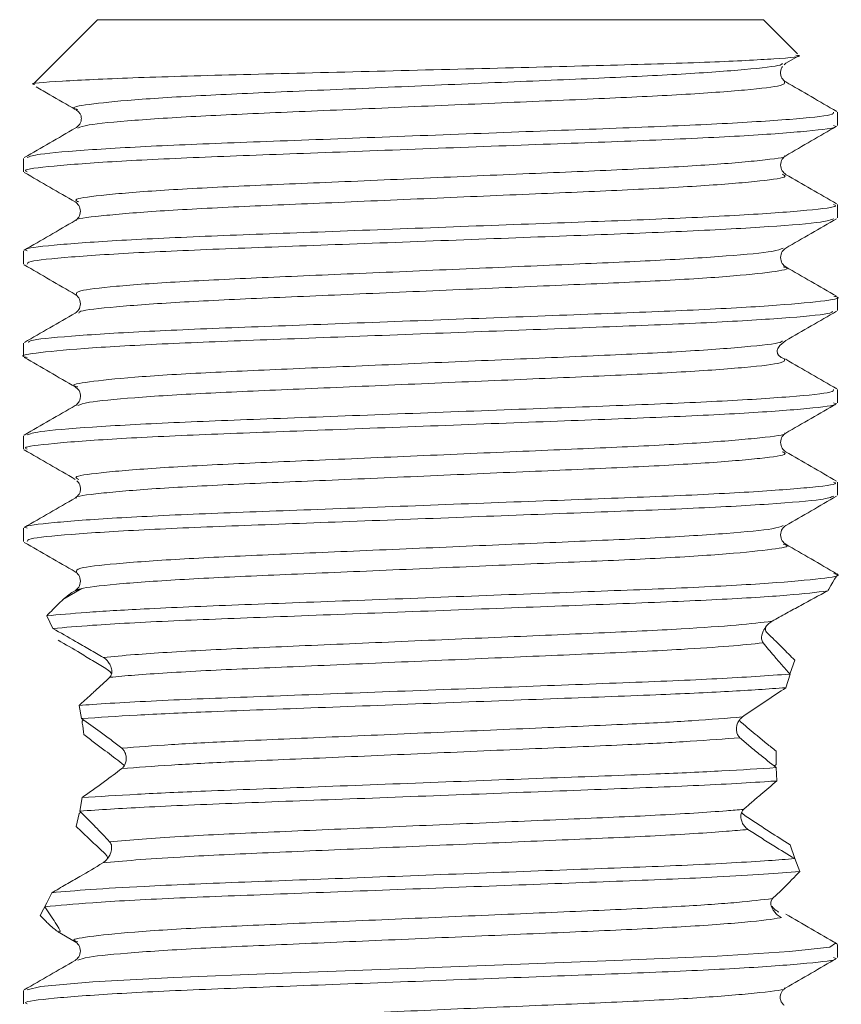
# Model space of a CAD drawing. Header units: millimetres. Extents: x 0 to 210, y 0 to 297.
# Tile 21 of 22: x 117.95 to 125.35, y 265.5 to 274.37. Entities that reach past the tile are written whole.
import ezdxf

# ---------------------------------------------------------------- set-up
doc = ezdxf.new("R2010")
doc.units = ezdxf.units.MM

msp = doc.modelspace()

# ---------------------------------------------------------------- linework, layer by layer
at = {"color": 179, "linetype": 'Continuous', "lineweight": 15}
for p, q in [((118.6502, 274.3725), (118.0732, 273.7956)), ((118.6502, 274.3725), (124.6502, 274.3725)), ((124.957, 274.0657), (124.6502, 274.3725)), ((124.8518, 273.9801), (124.9639, 274.045)), ((124.8381, 273.9671), (124.8515, 273.98)), ((125.3169, 273.4195), (125.3169, 273.5391)), ((117.9835, 273.1226), (117.9835, 273.0025)), ((125.3169, 272.586), (125.3169, 272.7061)), ((117.9835, 272.2891), (117.9835, 272.1695)), ((125.3169, 271.7525), (125.3169, 271.8726)), ((117.9835, 271.4561), (117.9835, 271.336)), ((124.799, 271.4378), (124.8517, 271.4801)), ((124.7751, 271.3862), (124.7755, 271.39)), ((124.7751, 271.3824), (124.7751, 271.3862)), ((124.7752, 271.3786), (124.7751, 271.3824)), ((124.7764, 271.3712), (124.7752, 271.3786)), ((124.7755, 271.39), (124.776, 271.3939)), ((124.776, 271.3939), (124.7779, 271.4015)), ((124.7785, 271.364), (124.7764, 271.3712)), ((124.7779, 271.4015), (124.7806, 271.4091)), ((124.7858, 271.3504), (124.7785, 271.364)), ((124.7806, 271.4091), (124.799, 271.4378)), ((124.8101, 271.3284), (124.7858, 271.3504)), ((124.8496, 271.3127), (124.8101, 271.3284)), ((125.3169, 270.9195), (125.3169, 271.0391)), ((117.9835, 270.6226), (117.9835, 270.5025)), ((125.3169, 270.086), (125.3169, 270.2061)), ((117.9835, 269.7891), (117.9835, 269.6695)), ((125.3169, 269.3704), (125.3169, 269.3726)), ((118.5075, 269.246), (118.3372, 269.1461)), ((118.1916, 268.9998), (118.2472, 268.8858)), ((124.9335, 268.6001), (124.8931, 268.4835)), ((124.8539, 268.3521), (124.8903, 268.4749)), ((118.4848, 268.1928), (118.5065, 268.0745)), ((118.523, 268.0626), (118.5102, 268.0505)), ((124.7484, 267.646), (124.765, 267.6599)), ((124.7727, 267.5127), (124.7657, 267.6321)), ((118.5102, 267.3614), (118.4891, 267.2399)), ((118.4575, 267.1012), (118.4848, 267.2191)), ((118.4997, 267.2294), (118.4848, 267.2191)), ((124.8903, 266.937), (124.9328, 266.8136)), ((124.9785, 266.6958), (124.9334, 266.8118)), ((118.2371, 266.5047), (118.1742, 266.3779)), ((118.1327, 266.2992), (118.1917, 266.4121)), ((118.2898, 266.1553), (118.4486, 266.0635)), ((125.3169, 265.9195), (125.3169, 266.0391)), ((117.9835, 265.6226), (117.9835, 265.5025))]:
    msp.add_line(p, q, dxfattribs=at)
at = {"color": 179, "linetype": 'Continuous', "lineweight": 0}
for p, q in [((118.4567, 269.228), (118.4419, 269.2224)), ((125.2501, 266.0152), (125.3001, 266.0511)), ((124.2328, 265.9334), (124.8864, 265.9746)), ((124.8864, 265.9746), (125.2501, 266.0152)), ((121.2852, 265.8171), (122.3822, 265.8587)), ((122.3822, 265.8587), (123.3851, 265.8967)), ((123.3851, 265.8967), (124.2328, 265.9334)), ((119.3384, 265.7416), (120.236, 265.7774)), ((120.236, 265.7774), (121.2852, 265.8171)), ((118.1376, 265.66), (118.606, 265.7014)), ((118.606, 265.7014), (119.3384, 265.7416)), ((118.0146, 265.6302), (118.1376, 265.66))]:
    msp.add_line(p, q, dxfattribs=at)
at = {"color": 179, "linetype": 'Continuous', "lineweight": 15}
for points, knots in [([(118.0805, 273.7883), (118.0764, 273.789), (118.0186, 273.7989), (118.2946, 273.818), (118.911, 273.8489), (119.8683, 273.8763), (121.0036, 273.9037), (122.1964, 273.9346), (123.3044, 273.9625), (124.2175, 273.9894), (124.7831, 274.0203), (125.0246, 274.0406), (124.9538, 274.0513), (124.9441, 274.0528)], [0, 0, 0, 0, 0.008599, 0.121304, 0.231397, 0.341491, 0.451669, 0.559033, 0.66639, 0.773819, 0.878669, 0.983289, 1, 1, 1, 1]), ([(124.8515, 273.812), (124.8388, 273.8224), (124.8094, 273.8462), (124.7993, 273.9127), (124.8136, 273.9373), (124.822, 273.9517)], [0, 0, 0, 0, 0.240698, 0.554383, 1, 1, 1, 1]), ([(118.0973, 273.7667), (118.1379, 273.7432), (118.255, 273.6755), (118.3721, 273.6077), (118.4486, 273.5635)], [0, 0, 0, 0, 0.347151, 1, 1, 1, 1]), ([(125.3109, 273.5462), (125.2344, 273.5905), (125.0815, 273.6789), (124.9285, 273.7674), (124.8521, 273.8117)], [0, 0, 0, 0, 0.500047, 1, 1, 1, 1]), ([(118.455, 273.5587), (118.4607, 273.5568), (118.4685, 273.5542), (118.4942, 273.5233), (118.5037, 273.4982), (118.5041, 273.4752), (118.5015, 273.4598), (118.4961, 273.445), (118.486, 273.427), (118.4697, 273.4088), (118.4559, 273.3999), (118.4487, 273.3952)], [0, 0, 0, 0, 0.473803, 0.643199, 0.750524, 0.787762, 0.818381, 0.846106, 0.873938, 0.934473, 1, 1, 1, 1]), ([(118.4487, 273.3953), (118.3723, 273.351), (118.2193, 273.2625), (118.0663, 273.174), (117.9898, 273.1298)], [0, 0, 0, 0, 0.499947, 1, 1, 1, 1]), ([(124.8518, 273.1468), (124.9282, 273.191), (125.0812, 273.2795), (125.2341, 273.368), (125.3106, 273.4122)], [0, 0, 0, 0, 0.49995, 1, 1, 1, 1]), ([(124.8519, 272.9784), (124.8404, 272.9872), (124.8174, 273.0048), (124.7998, 273.0627), (124.8175, 273.1206), (124.8405, 273.1382), (124.852, 273.1469)], [0, 0, 0, 0, 0.248488, 0.500018, 0.751529, 1, 1, 1, 1]), ([(117.9898, 272.9955), (118.0663, 272.9513), (118.2192, 272.8628), (118.3721, 272.7744), (118.4486, 272.7301)], [0, 0, 0, 0, 0.50005, 1, 1, 1, 1]), ([(125.3101, 272.7134), (125.2336, 272.7576), (125.0806, 272.8461), (124.9277, 272.9346), (124.8512, 272.9788)], [0, 0, 0, 0, 0.5000476, 1, 1, 1, 1]), ([(118.4482, 272.7304), (118.4597, 272.7216), (118.4829, 272.7039), (118.5006, 272.646), (118.483, 272.5881), (118.4597, 272.5704), (118.4482, 272.5616)], [0, 0, 0, 0, 0.248332, 0.499989, 0.751657, 1, 1, 1, 1]), ([(118.4483, 272.5617), (118.3719, 272.5174), (118.2189, 272.4289), (118.066, 272.3405), (117.9895, 272.2962)], [0, 0, 0, 0, 0.499953, 1, 1, 1, 1]), ([(124.8518, 272.3135), (124.9282, 272.3577), (125.0812, 272.4462), (125.2341, 272.5346), (125.3106, 272.5789)], [0, 0, 0, 0, 0.49995, 1, 1, 1, 1]), ([(124.8522, 272.1449), (124.8407, 272.1537), (124.8175, 272.1714), (124.7998, 272.2293), (124.8174, 272.2872), (124.8407, 272.3049), (124.8522, 272.3137)], [0, 0, 0, 0, 0.248328, 0.49999, 0.751662, 1, 1, 1, 1]), ([(117.9898, 272.1622), (118.0663, 272.118), (118.2192, 272.0295), (118.3722, 271.941), (118.4486, 271.8968)], [0, 0, 0, 0, 0.50005, 1, 1, 1, 1]), ([(125.3106, 271.8798), (125.2341, 271.924), (125.0811, 272.0125), (124.9281, 272.101), (124.8517, 272.1453)], [0, 0, 0, 0, 0.500053, 1, 1, 1, 1]), ([(118.4485, 271.8969), (118.4599, 271.8881), (118.483, 271.8705), (118.5006, 271.8126), (118.4829, 271.7547), (118.4599, 271.7371), (118.4484, 271.7284)], [0, 0, 0, 0, 0.2484844, 0.5000178, 0.7515334, 1, 1, 1, 1]), ([(118.4492, 271.7288), (118.3727, 271.6846), (118.2198, 271.5961), (118.0668, 271.5076), (117.9903, 271.4634)], [0, 0, 0, 0, 0.499952, 1, 1, 1, 1]), ([(124.8517, 271.4801), (124.9282, 271.5243), (125.0811, 271.6128), (125.2341, 271.7013), (125.3105, 271.7455)], [0, 0, 0, 0, 0.4999494, 1, 1, 1, 1]), ([(117.9899, 271.3288), (118.0664, 271.2846), (118.2193, 271.1961), (118.3722, 271.1077), (118.4487, 271.0634)], [0, 0, 0, 0, 0.5000507, 1, 1, 1, 1]), ([(125.3109, 271.0462), (125.2344, 271.0905), (125.0815, 271.1789), (124.9285, 271.2674), (124.8521, 271.3117)], [0, 0, 0, 0, 0.500046, 1, 1, 1, 1]), ([(118.4489, 271.0633), (118.4616, 271.0529), (118.4912, 271.0287), (118.5013, 270.9632), (118.473, 270.9104), (118.4579, 270.9009), (118.4488, 270.8953)], [0, 0, 0, 0, 0.1432001, 0.3312343, 0.6009267, 1, 1, 1, 1]), ([(124.8518, 270.6468), (124.9283, 270.6911), (125.0812, 270.7795), (125.2341, 270.868), (125.3106, 270.9122)], [0, 0, 0, 0, 0.499949, 1, 1, 1, 1]), ([(118.4487, 270.8953), (118.3723, 270.851), (118.2193, 270.7625), (118.0663, 270.674), (117.9898, 270.6297)], [0, 0, 0, 0, 0.499947, 1, 1, 1, 1]), ([(124.8515, 270.4787), (124.84, 270.4875), (124.8167, 270.5056), (124.7998, 270.5643), (124.8182, 270.6213), (124.8403, 270.6381), (124.8515, 270.6466)], [0, 0, 0, 0, 0.2375616, 0.4838261, 0.7396676, 1, 1, 1, 1]), ([(117.9898, 270.4955), (118.0663, 270.4513), (118.2192, 270.3629), (118.3721, 270.2744), (118.4486, 270.2301)], [0, 0, 0, 0, 0.500051, 1, 1, 1, 1]), ([(125.3101, 270.2134), (125.2336, 270.2576), (125.0806, 270.3461), (124.9277, 270.4346), (124.8512, 270.4788)], [0, 0, 0, 0, 0.5000477, 1, 1, 1, 1]), ([(118.4622, 270.2174), (118.4671, 270.2141), (118.4777, 270.2071), (118.4988, 270.1676), (118.4956, 270.1237), (118.4829, 270.0895), (118.4618, 270.0725), (118.4488, 270.062)], [0, 0, 0, 0, 0.28162, 0.614645, 0.736131, 0.837368, 1, 1, 1, 1]), ([(118.4483, 270.0617), (118.3718, 270.0174), (118.2189, 269.9289), (118.0659, 269.8405), (117.9895, 269.7962)], [0, 0, 0, 0, 0.4999536, 1, 1, 1, 1]), ([(124.8518, 269.8135), (124.9282, 269.8577), (125.0812, 269.9462), (125.2341, 270.0346), (125.3106, 270.0789)], [0, 0, 0, 0, 0.4999495, 1, 1, 1, 1]), ([(124.8517, 269.6452), (124.8403, 269.6539), (124.8174, 269.6715), (124.7998, 269.7293), (124.8174, 269.7872), (124.8403, 269.8047), (124.8517, 269.8134)], [0, 0, 0, 0, 0.248589, 0.50001, 0.751421, 1, 1, 1, 1]), ([(117.9898, 269.6622), (118.0663, 269.618), (118.2192, 269.5295), (118.3721, 269.441), (118.4486, 269.3968)], [0, 0, 0, 0, 0.50005, 1, 1, 1, 1]), ([(125.3106, 269.3797), (125.2341, 269.424), (125.0811, 269.5125), (124.9281, 269.601), (124.8517, 269.6453)], [0, 0, 0, 0, 0.5000528, 1, 1, 1, 1]), ([(125.2304, 269.2251), (125.2333, 269.2301), (125.2865, 269.3227), (125.3391, 269.4077), (125.3167, 269.3705), (125.3167, 269.3704)], [0, 0, 0, 0, 0.053513, 0.997485, 1, 1, 1, 1]), ([(118.4484, 269.3969), (118.4598, 269.3882), (118.4829, 269.3706), (118.5006, 269.3127), (118.483, 269.2548), (118.4599, 269.2372), (118.4485, 269.2284)], [0, 0, 0, 0, 0.248446, 0.499982, 0.751536, 1, 1, 1, 1]), ([(118.1916, 268.9998), (118.2291, 269.0386), (118.3037, 269.1158), (118.3987, 269.2001), (118.4275, 269.215), (118.4419, 269.2224)], [0, 0, 0, 0, 0.337494, 0.671596, 1, 1, 1, 1]), ([(125.2304, 269.2251), (125.1497, 269.1818), (125.0276, 269.1164), (124.8583, 269.0236), (124.7723, 268.9757), (124.7292, 268.9517)], [0, 0, 0, 0, 0.493097, 0.745845, 1, 1, 1, 1]), ([(118.7019, 268.6248), (118.6608, 268.6491), (118.5784, 268.6978), (118.4272, 268.7851), (118.3159, 268.8474), (118.2472, 268.8858)], [0, 0, 0, 0, 0.276879, 0.553759, 1, 1, 1, 1]), ([(124.7292, 268.9517), (124.7217, 268.9469), (124.7024, 268.9346), (124.6719, 268.9034), (124.6413, 268.8543), (124.6268, 268.7973), (124.6413, 268.7679), (124.6472, 268.756)], [0, 0, 0, 0, 0.077805, 0.199327, 0.433085, 0.772137, 1, 1, 1, 1]), ([(124.6838, 268.8466), (124.6764, 268.8561), (124.665, 268.8707), (124.6708, 268.8917), (124.6728, 268.8992)], [0, 0, 0, 0, 0.646252, 1, 1, 1, 1]), ([(118.2941, 268.7817), (118.3616, 268.7421), (118.4708, 268.6779), (118.6184, 268.5888), (118.6985, 268.5394), (118.7386, 268.5147)], [0, 0, 0, 0, 0.4468241, 0.7234128, 1, 1, 1, 1]), ([(124.9335, 268.6001), (124.8958, 268.6381), (124.8334, 268.7012), (124.7512, 268.7825), (124.7063, 268.8252), (124.6838, 268.8466)], [0, 0, 0, 0, 0.432487, 0.716136, 1, 1, 1, 1]), ([(124.6472, 268.756), (124.6797, 268.7175), (124.7335, 268.6539), (124.8156, 268.5587), (124.8654, 268.5028), (124.8903, 268.4749)], [0, 0, 0, 0, 0.434484, 0.717105, 1, 1, 1, 1]), ([(118.7593, 268.446), (118.7659, 268.4549), (118.7787, 268.4721), (118.78, 268.5113), (118.7686, 268.551), (118.7468, 268.586), (118.7239, 268.6102), (118.7084, 268.6205), (118.7019, 268.6248)], [0, 0, 0, 0, 0.208791, 0.404552, 0.621818, 0.782248, 0.908895, 1, 1, 1, 1]), ([(118.7386, 268.5147), (118.7471, 268.5087), (118.7613, 268.4988), (118.7719, 268.4848), (118.7761, 268.4793)], [0, 0, 0, 0, 0.601089, 1, 1, 1, 1]), ([(118.4848, 268.1928), (118.5088, 268.2148), (118.5569, 268.2586), (118.6495, 268.3442), (118.7154, 268.4053), (118.7593, 268.446)], [0, 0, 0, 0, 0.250094, 0.500329, 1, 1, 1, 1]), ([(124.8539, 268.3521), (124.7944, 268.3132), (124.6973, 268.2496), (124.5671, 268.1617), (124.4963, 268.1128), (124.4608, 268.0884)], [0, 0, 0, 0, 0.440942, 0.720472, 1, 1, 1, 1]), ([(118.8674, 267.8075), (118.8355, 267.832), (118.7718, 267.8811), (118.6524, 267.9701), (118.5622, 268.0346), (118.5065, 268.0745)], [0, 0, 0, 0, 0.276602, 0.553205, 1, 1, 1, 1]), ([(124.4608, 268.0884), (124.4531, 268.0819), (124.4376, 268.069), (124.42, 268.0399), (124.4091, 268.0066), (124.4066, 267.9708), (124.4135, 267.9364), (124.4261, 267.9137), (124.436, 267.9042), (124.4387, 267.9017)], [0, 0, 0, 0, 0.144876, 0.289623, 0.438027, 0.59567, 0.762566, 0.93584, 1, 1, 1, 1]), ([(118.525, 267.9295), (118.5212, 267.9644), (118.5168, 268.005), (118.511, 268.0449), (118.5102, 268.0505)], [0, 0, 0, 0, 0.858317, 1, 1, 1, 1]), ([(124.4534, 268.0376), (124.4458, 268.0442), (124.4382, 268.0509), (124.4352, 268.0619), (124.4352, 268.062)], [0, 0, 0, 0, 0.991095, 1, 1, 1, 1]), ([(124.7658, 267.7798), (124.7365, 267.8034), (124.6779, 267.8506), (124.5727, 267.9371), (124.4997, 267.9987), (124.4534, 268.0376)], [0, 0, 0, 0, 0.268806, 0.537611, 1, 1, 1, 1]), ([(118.525, 267.9295), (118.558, 267.9053), (118.6239, 267.8567), (118.7397, 267.7695), (118.8197, 267.7075), (118.8693, 267.6691)], [0, 0, 0, 0, 0.2759797, 0.5519585, 1, 1, 1, 1]), ([(124.4387, 267.9017), (124.4667, 267.8776), (124.5226, 267.8296), (124.6303, 267.7398), (124.7134, 267.6737), (124.7657, 267.6321)], [0, 0, 0, 0, 0.27018, 0.540362, 1, 1, 1, 1]), ([(118.8681, 267.6228), (118.8754, 267.6296), (118.89, 267.6431), (118.9042, 267.6744), (118.9101, 267.7093), (118.9067, 267.745), (118.8945, 267.7773), (118.8797, 267.7973), (118.8698, 267.8055), (118.8674, 267.8075)], [0, 0, 0, 0, 0.159104, 0.318295, 0.475679, 0.632511, 0.790219, 0.949826, 1, 1, 1, 1]), ([(124.7658, 267.7798), (124.7652, 267.7552), (124.7642, 267.7152), (124.7648, 267.6752), (124.765, 267.6599)], [0, 0, 0, 0, 0.61684, 1, 1, 1, 1]), ([(118.8693, 267.6691), (118.8771, 267.6629), (118.885, 267.6566), (118.8892, 267.6462), (118.8893, 267.6461)], [0, 0, 0, 0, 0.991334, 1, 1, 1, 1]), ([(118.5102, 267.3614), (118.5446, 267.3858), (118.6134, 267.4347), (118.7337, 267.5221), (118.8169, 267.5844), (118.8681, 267.6228)], [0, 0, 0, 0, 0.2777, 0.5554, 1, 1, 1, 1]), ([(124.7727, 267.5127), (124.7235, 267.4715), (124.6468, 267.4071), (124.5481, 267.3221), (124.4975, 267.2781), (124.4722, 267.2561)], [0, 0, 0, 0, 0.470864, 0.735433, 1, 1, 1, 1]), ([(118.7588, 266.9641), (118.7165, 267.0087), (118.653, 267.0758), (118.5614, 267.1688), (118.5132, 267.2162), (118.4891, 267.2399)], [0, 0, 0, 0, 0.499357, 0.749593, 1, 1, 1, 1]), ([(124.4722, 267.2561), (124.4657, 267.2485), (124.4526, 267.2333), (124.4458, 267.1982), (124.4502, 267.1591), (124.4664, 267.121), (124.4887, 267.0918), (124.505, 267.0798), (124.5115, 267.075)], [0, 0, 0, 0, 0.1822795, 0.3644025, 0.5498159, 0.7290077, 0.8917005, 1, 1, 1, 1]), ([(124.4827, 267.2016), (124.4745, 267.2076), (124.4638, 267.2154), (124.4562, 267.2272), (124.4545, 267.2299)], [0, 0, 0, 0, 0.774035, 1, 1, 1, 1]), ([(124.8903, 266.937), (124.8288, 266.976), (124.7283, 267.0397), (124.5932, 267.1279), (124.5195, 267.177), (124.4827, 267.2016)], [0, 0, 0, 0, 0.441247, 0.720624, 1, 1, 1, 1]), ([(118.4575, 267.1012), (118.4807, 267.0793), (118.5388, 267.0245), (118.6277, 266.9397), (118.6914, 266.8797), (118.7233, 266.8496)], [0, 0, 0, 0, 0.24971, 0.624669, 1, 1, 1, 1]), ([(124.5115, 267.075), (124.5497, 267.0503), (124.6261, 267.0011), (124.7661, 266.9132), (124.8699, 266.8503), (124.9334, 266.8118)], [0, 0, 0, 0, 0.279373, 0.558746, 1, 1, 1, 1]), ([(118.697, 266.7729), (118.7055, 266.7788), (118.7226, 266.7908), (118.7467, 266.819), (118.7683, 266.8572), (118.7792, 266.9033), (118.7752, 266.9417), (118.7632, 266.9581), (118.7588, 266.9641)], [0, 0, 0, 0, 0.114044, 0.227158, 0.406014, 0.635454, 0.866645, 1, 1, 1, 1]), ([(118.7233, 266.8496), (118.7301, 266.8417), (118.7392, 266.8312), (118.7391, 266.8153), (118.7391, 266.8113)], [0, 0, 0, 0, 0.7524595, 1, 1, 1, 1]), ([(118.2371, 266.5047), (118.2798, 266.529), (118.3651, 266.5775), (118.5192, 266.6669), (118.6288, 266.7322), (118.697, 266.7729)], [0, 0, 0, 0, 0.274007, 0.54801, 1, 1, 1, 1]), ([(124.9785, 266.6958), (124.9526, 266.6691), (124.9008, 266.6157), (124.8182, 266.5326), (124.7639, 266.4815), (124.7327, 266.4522)], [0, 0, 0, 0, 0.298565, 0.597079, 1, 1, 1, 1]), ([(124.7327, 266.4522), (124.7263, 266.4416), (124.7083, 266.412), (124.7267, 266.362), (124.76, 266.3202), (124.7842, 266.2981), (124.8056, 266.286), (124.8123, 266.2822)], [0, 0, 0, 0, 0.227315, 0.636762, 0.799605, 0.936706, 1, 1, 1, 1]), ([(124.7892, 266.3301), (124.7816, 266.3349), (124.7554, 266.3516), (124.7352, 266.3703), (124.7287, 266.3836), (124.7281, 266.3849)], [0, 0, 0, 0, 0.27259, 0.931803, 1, 1, 1, 1]), ([(118.1327, 266.2992), (118.1568, 266.2746), (118.2203, 266.2096), (118.2616, 266.1773), (118.2872, 266.1573)], [0, 0, 0, 0, 0.380311, 1, 1, 1, 1]), ([(118.3022, 266.1573), (118.3072, 266.1557), (118.324, 266.1505), (118.2739, 266.2309), (118.2078, 266.3284), (118.1742, 266.3779)], [0, 0, 0, 0, 0.175038, 0.581735, 1, 1, 1, 1]), ([(125.3107, 266.0464), (125.2342, 266.0906), (125.0812, 266.1791), (124.9283, 266.2676), (124.8518, 266.3118)], [0, 0, 0, 0, 0.5000505, 1, 1, 1, 1]), ([(118.4486, 266.0635), (118.46, 266.0547), (118.483, 266.0372), (118.5006, 265.9793), (118.483, 265.9215), (118.46, 265.9039), (118.4486, 265.8952)], [0, 0, 0, 0, 0.248556, 0.4999976, 0.7514416, 1, 1, 1, 1]), ([(125.3025, 266.047), (125.3073, 266.0451), (125.324, 266.0384), (125.3049, 266.0496), (125.2912, 266.0576)], [0, 0, 0, 0, 0.285821, 1, 1, 1, 1]), ([(118.4486, 265.8952), (118.3721, 265.8509), (118.2192, 265.7624), (118.0662, 265.6739), (117.9897, 265.6297)], [0, 0, 0, 0, 0.49995, 1, 1, 1, 1]), ([(124.8518, 265.6468), (124.9283, 265.6911), (125.0813, 265.7796), (125.2342, 265.868), (125.3107, 265.9123)], [0, 0, 0, 0, 0.499949, 1, 1, 1, 1]), ([(124.8383, 265.4904), (124.8337, 265.493), (124.8264, 265.4971), (124.8089, 265.5242), (124.801, 265.5524), (124.8025, 265.5828), (124.8135, 265.6105), (124.8306, 265.6325), (124.845, 265.6423), (124.8518, 265.6468)], [0, 0, 0, 0, 0.331971, 0.528325, 0.673845, 0.782567, 0.867442, 0.938206, 1, 1, 1, 1])]:
    msp.add_open_spline(points, degree=3, knots=knots, dxfattribs=at)
at = {"color": 179, "linetype": 'Continuous', "lineweight": 0}
for points, knots in [([(124.8196, 273.9798), (124.8181, 273.9747), (124.813, 273.9572), (124.513, 273.9235), (123.9529, 273.882), (123.1845, 273.8458), (122.2893, 273.8079), (121.3288, 273.7661), (120.4027, 273.726), (119.5885, 273.6911), (118.9394, 273.6505), (118.5481, 273.6087), (118.3961, 273.5813), (118.4601, 273.566), (118.472, 273.5632)], [0, 0, 0, 0, 0.03974, 0.134729, 0.230191, 0.322089, 0.415036, 0.510761, 0.605079, 0.696213, 0.79089, 0.88651, 0.978914, 1, 1, 1, 1]), ([(124.8401, 273.8117), (124.8425, 273.8012), (124.8477, 273.7784), (124.5189, 273.7389), (123.9514, 273.6972), (123.1849, 273.6611), (122.2893, 273.6231), (121.3286, 273.5813), (120.4034, 273.5412), (119.5861, 273.5063), (118.9488, 273.4657), (118.5458, 273.427), (118.4942, 273.405), (118.4722, 273.3955)], [0, 0, 0, 0, 0.0821123, 0.1770965, 0.2725533, 0.3644459, 0.4573881, 0.5531084, 0.6474211, 0.7385501, 0.8332221, 0.9288372, 1, 1, 1, 1]), ([(118.015, 273.1303), (118.0407, 273.14), (118.0998, 273.1624), (118.5631, 273.2014), (119.2917, 273.242), (120.2255, 273.2769), (121.2827, 273.317), (122.3805, 273.3588), (123.4037, 273.3967), (124.2804, 273.4329), (124.9254, 273.4745), (125.2838, 273.5111), (125.2837, 273.5312), (125.2836, 273.5391)], [0, 0, 0, 0, 0.074827, 0.172271, 0.268754, 0.361629, 0.457746, 0.555297, 0.650018, 0.743671, 0.840953, 0.937754, 1, 1, 1, 1]), ([(125.2836, 273.4195), (125.2928, 273.4156), (125.3305, 273.3994), (125.0759, 273.3685), (124.5281, 273.3267), (123.7142, 273.2879), (122.7337, 273.2524), (121.6508, 273.211), (120.5678, 273.1697), (119.5871, 273.1342), (118.773, 273.0954), (118.2249, 273.0536), (117.97, 273.0226), (118.0076, 273.0065), (118.0168, 273.0025)], [0, 0, 0, 0, 0.0301164, 0.1240085, 0.2197721, 0.3132119, 0.4047154, 0.4999511, 0.595189, 0.6866954, 0.7801309, 0.8758942, 0.9697903, 1, 1, 1, 1]), ([(124.8404, 273.1467), (124.8421, 273.1456), (124.8626, 273.1322), (124.6422, 273.1041), (124.1703, 273.0624), (123.4561, 273.0236), (122.5985, 272.9881), (121.6506, 272.9467), (120.703, 272.9054), (119.8444, 272.8698), (119.1333, 272.831), (118.6486, 272.7892), (118.4197, 272.7554), (118.4648, 272.7365), (118.4808, 272.7298)], [0, 0, 0, 0, 0.0086686, 0.1025676, 0.1983398, 0.2917862, 0.3832946, 0.4785385, 0.5737845, 0.6652958, 0.7587378, 0.8545098, 0.9484128, 1, 1, 1, 1]), ([(124.8191, 272.9792), (124.8355, 272.9724), (124.8812, 272.9534), (124.6523, 272.9195), (124.1677, 272.8776), (123.4568, 272.8388), (122.5983, 272.8033), (121.6507, 272.762), (120.7028, 272.7206), (119.8451, 272.6851), (119.1307, 272.6463), (118.6584, 272.6045), (118.4378, 272.5764), (118.4585, 272.5629), (118.4603, 272.5617)], [0, 0, 0, 0, 0.052272, 0.146052, 0.241702, 0.33503, 0.426422, 0.521545, 0.61667, 0.708066, 0.801389, 0.897039, 0.990823, 1, 1, 1, 1]), ([(118.0168, 272.2891), (118.0076, 272.2931), (117.97, 272.3092), (118.2249, 272.3402), (118.773, 272.382), (119.5871, 272.4207), (120.5678, 272.4563), (121.6508, 272.4976), (122.7337, 272.539), (123.7142, 272.5745), (124.5281, 272.6133), (125.0759, 272.6551), (125.3305, 272.686), (125.2928, 272.7022), (125.2836, 272.7061)], [0, 0, 0, 0, 0.03021, 0.124106, 0.219869, 0.313305, 0.404811, 0.500049, 0.595285, 0.686788, 0.780228, 0.875991, 0.969884, 1, 1, 1, 1]), ([(125.2855, 272.5784), (125.2599, 272.5687), (125.2009, 272.5463), (124.7379, 272.5073), (124.0096, 272.4667), (123.0759, 272.4318), (122.0188, 272.3917), (120.921, 272.3499), (119.8977, 272.3119), (119.0208, 272.2758), (118.3755, 272.2342), (118.0167, 272.1975), (118.0167, 272.1774), (118.0167, 272.1695)], [0, 0, 0, 0, 0.074861, 0.172289, 0.268762, 0.361624, 0.457724, 0.555261, 0.649974, 0.74361, 0.840876, 0.937666, 1, 1, 1, 1]), ([(124.8284, 272.3132), (124.8064, 272.3037), (124.7551, 272.2816), (124.3521, 272.2429), (123.7151, 272.2023), (122.8979, 272.1675), (121.9728, 272.1273), (121.0121, 272.0856), (120.1163, 272.0476), (119.3497, 272.0114), (118.7819, 271.9698), (118.4525, 271.9302), (118.4576, 271.9074), (118.4599, 271.8967)], [0, 0, 0, 0, 0.07122, 0.166773, 0.261388, 0.352459, 0.446708, 0.542368, 0.635256, 0.727086, 0.82248, 0.917406, 1, 1, 1, 1]), ([(124.8282, 272.1455), (124.8402, 272.1427), (124.9044, 272.1273), (124.7526, 272.1), (124.3615, 272.0582), (123.7127, 272.0176), (122.8985, 271.9827), (121.9726, 271.9426), (121.012, 271.9008), (120.1168, 271.8629), (119.3482, 271.8267), (118.788, 271.7851), (118.4882, 271.7516), (118.4828, 271.7342), (118.4813, 271.7292)], [0, 0, 0, 0, 0.02122, 0.113682, 0.209366, 0.304111, 0.395308, 0.489686, 0.585478, 0.678493, 0.770449, 0.865975, 0.961032, 1, 1, 1, 1]), ([(118.0278, 271.4639), (118.0294, 271.4692), (118.0349, 271.4869), (118.3791, 271.5208), (119.0199, 271.5623), (119.8979, 271.5985), (120.921, 271.6365), (122.0186, 271.6783), (123.0767, 271.7184), (124.0069, 271.7533), (124.7486, 271.7939), (125.1945, 271.8357), (125.3685, 271.8627), (125.2975, 271.8777), (125.2854, 271.8803)], [0, 0, 0, 0, 0.041389, 0.136429, 0.231937, 0.32388, 0.416881, 0.512654, 0.607017, 0.698201, 0.792929, 0.888596, 0.981043, 1, 1, 1, 1]), ([(125.2731, 271.7451), (125.2716, 271.7396), (125.2666, 271.7219), (124.9223, 271.6879), (124.2818, 271.6464), (123.4041, 271.6102), (122.3813, 271.5722), (121.2836, 271.5304), (120.2254, 271.4903), (119.295, 271.4554), (118.5529, 271.4148), (118.1064, 271.373), (117.932, 271.346), (118.003, 271.3309), (118.0151, 271.3284)], [0, 0, 0, 0, 0.042044, 0.137002, 0.232435, 0.324308, 0.417225, 0.512919, 0.60721, 0.698318, 0.792963, 0.888554, 0.980934, 1, 1, 1, 1]), ([(124.8195, 271.4798), (124.8181, 271.4746), (124.8131, 271.4572), (124.5133, 271.4236), (123.9534, 271.382), (123.1851, 271.3458), (122.29, 271.3079), (121.3294, 271.2661), (120.4033, 271.226), (119.589, 271.1911), (118.9398, 271.1505), (118.5483, 271.1087), (118.3961, 271.0813), (118.4602, 271.066), (118.4722, 271.0631)], [0, 0, 0, 0, 0.0395623, 0.1345481, 0.2300095, 0.3219081, 0.4148504, 0.5105735, 0.6048919, 0.6960238, 0.7906971, 0.8863163, 0.978722, 1, 1, 1, 1]), ([(124.8401, 271.3117), (124.8425, 271.3012), (124.8477, 271.2784), (124.5192, 271.2389), (123.9518, 271.1973), (123.1855, 271.1611), (122.2899, 271.1231), (121.3293, 271.0814), (120.404, 271.0412), (119.5866, 271.0064), (118.9492, 270.9658), (118.5459, 270.9271), (118.4942, 270.905), (118.4722, 270.8955)], [0, 0, 0, 0, 0.0820235, 0.1770083, 0.2724686, 0.3643662, 0.4573074, 0.5530295, 0.6473469, 0.7384778, 0.83315, 0.9287682, 1, 1, 1, 1]), ([(118.015, 270.6303), (118.0407, 270.64), (118.1, 270.6624), (118.5635, 270.7014), (119.2922, 270.742), (120.2262, 270.7769), (121.2835, 270.817), (122.3812, 270.8588), (123.4043, 270.8968), (124.2809, 270.933), (124.9257, 270.9745), (125.2839, 271.0111), (125.2837, 271.0313), (125.2836, 271.0391)], [0, 0, 0, 0, 0.074896, 0.17234, 0.26882, 0.361695, 0.457814, 0.555364, 0.650082, 0.743737, 0.84102, 0.937819, 1, 1, 1, 1]), ([(125.2837, 270.9195), (125.2928, 270.9156), (125.3306, 270.8994), (125.0762, 270.8685), (124.5286, 270.8267), (123.7148, 270.788), (122.7344, 270.7524), (121.6515, 270.7111), (120.5685, 270.6697), (119.5877, 270.6342), (118.7735, 270.5954), (118.2252, 270.5536), (117.9701, 270.5227), (118.0077, 270.5065), (118.0168, 270.5025)], [0, 0, 0, 0, 0.030054, 0.123944, 0.219707, 0.31315, 0.404652, 0.499886, 0.595125, 0.686634, 0.780066, 0.875829, 0.969728, 1, 1, 1, 1]), ([(124.8405, 270.6468), (124.8422, 270.6456), (124.8627, 270.6322), (124.6425, 270.6042), (124.1707, 270.5624), (123.4566, 270.5236), (122.5991, 270.4881), (121.6513, 270.4467), (120.7037, 270.4054), (119.845, 270.3698), (119.1337, 270.3311), (118.6488, 270.2892), (118.4197, 270.2554), (118.4648, 270.2365), (118.4808, 270.2298)], [0, 0, 0, 0, 0.008673, 0.102566, 0.198335, 0.291781, 0.383285, 0.478524, 0.573768, 0.665278, 0.758713, 0.854482, 0.948384, 1, 1, 1, 1]), ([(124.8191, 270.4792), (124.8355, 270.4724), (124.8813, 270.4534), (124.6525, 270.4195), (124.1681, 270.3777), (123.4573, 270.3389), (122.5989, 270.3033), (121.6514, 270.262), (120.7035, 270.2206), (119.8456, 270.1851), (119.1312, 270.1463), (118.6586, 270.1046), (118.4379, 270.0764), (118.4585, 270.0629), (118.4604, 270.0617)], [0, 0, 0, 0, 0.052228, 0.146, 0.241647, 0.334973, 0.426359, 0.521476, 0.616598, 0.70799, 0.801306, 0.896952, 0.990734, 1, 1, 1, 1]), ([(118.0168, 269.7891), (118.0077, 269.7931), (117.9701, 269.8092), (118.2252, 269.8402), (118.7735, 269.882), (119.5877, 269.9208), (120.5685, 269.9563), (121.6515, 269.9977), (122.7344, 270.039), (123.7148, 270.0745), (124.5286, 270.1133), (125.0762, 270.1551), (125.3306, 270.186), (125.2928, 270.2022), (125.2837, 270.2061)], [0, 0, 0, 0, 0.030272, 0.124171, 0.219934, 0.313366, 0.404875, 0.500114, 0.595348, 0.68685, 0.780293, 0.876056, 0.969946, 1, 1, 1, 1]), ([(125.2855, 270.0784), (125.2599, 270.0687), (125.2011, 270.0463), (124.7383, 270.0073), (124.0102, 269.9667), (123.0766, 269.9318), (122.0195, 269.8917), (120.9217, 269.8499), (119.8983, 269.812), (119.0213, 269.7758), (118.3759, 269.7342), (118.0168, 269.6976), (118.0167, 269.6774), (118.0167, 269.6695)], [0, 0, 0, 0, 0.074806, 0.172233, 0.268706, 0.361568, 0.457664, 0.555201, 0.649916, 0.743547, 0.840812, 0.937602, 1, 1, 1, 1]), ([(124.8284, 269.8132), (124.8065, 269.8038), (124.7552, 269.7817), (124.3525, 269.743), (123.7156, 269.7024), (122.8985, 269.6675), (121.9734, 269.6274), (121.0127, 269.5856), (120.1169, 269.5476), (119.3502, 269.5115), (118.7822, 269.4698), (118.4526, 269.4302), (118.4576, 269.4074), (118.4599, 269.3967)], [0, 0, 0, 0, 0.071166, 0.16672, 0.261338, 0.352411, 0.446659, 0.542321, 0.635214, 0.727043, 0.822437, 0.917367, 1, 1, 1, 1]), ([(124.8282, 269.6455), (124.8402, 269.6427), (124.9044, 269.6274), (124.7527, 269.6), (124.3619, 269.5582), (123.7132, 269.5176), (122.8991, 269.4827), (121.9732, 269.4426), (121.0128, 269.4008), (120.1169, 269.3629), (119.3502, 269.3267), (118.7823, 269.2851), (118.502, 269.2513), (118.4673, 269.2335), (118.4567, 269.228)], [0, 0, 0, 0, 0.021103, 0.113329, 0.208772, 0.30328, 0.394248, 0.488387, 0.583938, 0.676723, 0.768445, 0.863729, 0.958549, 1, 1, 1, 1]), ([(118.1916, 268.9998), (118.3007, 269.0102), (118.5184, 269.031), (119.0993, 269.0655), (119.897, 269.0985), (120.9221, 269.1365), (122.0192, 269.1783), (123.0774, 269.2184), (124.0074, 269.2533), (124.749, 269.2939), (125.1947, 269.3357), (125.3685, 269.3627), (125.2975, 269.3777), (125.2854, 269.3803)], [0, 0, 0, 0, 0.079209, 0.158051, 0.258844, 0.360804, 0.465801, 0.569247, 0.669212, 0.773064, 0.877942, 0.979288, 1, 1, 1, 1]), ([(125.2304, 269.2251), (125.1268, 269.2122), (124.9193, 269.1863), (124.2627, 269.1458), (123.4065, 269.1102), (122.3815, 269.0722), (121.2846, 269.0305), (120.2256, 268.9903), (119.2973, 268.9555), (118.6231, 268.9188), (118.3572, 268.8955), (118.2472, 268.8858)], [0, 0, 0, 0, 0.112316, 0.224957, 0.338464, 0.453252, 0.571475, 0.687967, 0.800524, 0.917449, 1, 1, 1, 1]), ([(124.7292, 268.9517), (124.6342, 268.9402), (124.4445, 268.9171), (123.9071, 268.88), (123.1871, 268.8459), (122.2902, 268.8079), (121.3303, 268.7662), (120.4035, 268.726), (119.5909, 268.6912), (119.0197, 268.6556), (118.7902, 268.6334), (118.7019, 268.6248)], [0, 0, 0, 0, 0.1030051, 0.2058287, 0.3235836, 0.4426682, 0.5653194, 0.6861743, 0.8029429, 0.9242469, 1, 1, 1, 1]), ([(124.6472, 268.756), (124.5528, 268.7462), (124.3645, 268.7267), (123.8727, 268.6936), (123.1869, 268.6611), (122.2902, 268.6232), (121.3302, 268.5814), (120.4036, 268.5412), (119.5906, 268.5064), (119.0528, 268.4729), (118.8312, 268.4526), (118.7593, 268.446)], [0, 0, 0, 0, 0.09149, 0.182455, 0.306424, 0.431793, 0.560916, 0.688149, 0.811079, 0.938785, 1, 1, 1, 1]), ([(118.4848, 268.1928), (118.5243, 268.1957), (118.7527, 268.2123), (119.2957, 268.2421), (120.2261, 268.2769), (121.2842, 268.3171), (122.3827, 268.3588), (123.4022, 268.3968), (124.2946, 268.4331), (124.6887, 268.4608), (124.8903, 268.4749)], [0, 0, 0, 0, 0.029281, 0.169171, 0.303835, 0.443207, 0.58465, 0.721982, 0.857783, 1, 1, 1, 1]), ([(124.8539, 268.3521), (124.6926, 268.3409), (124.3742, 268.3188), (123.6487, 268.2857), (122.7355, 268.2524), (121.6522, 268.2111), (120.5688, 268.1698), (119.6722, 268.1371), (118.9732, 268.1055), (118.6634, 268.0849), (118.5065, 268.0745)], [0, 0, 0, 0, 0.115233, 0.227426, 0.364668, 0.50751, 0.650364, 0.787622, 0.892385, 1, 1, 1, 1]), ([(124.4608, 268.0884), (124.3192, 268.0771), (124.0396, 268.0548), (123.4012, 268.0214), (122.6, 267.9881), (121.652, 267.9468), (120.7038, 267.9054), (119.91, 267.8724), (119.2836, 267.8399), (119.0074, 267.8184), (118.8674, 267.8075)], [0, 0, 0, 0, 0.1150049, 0.2269754, 0.3626699, 0.5039053, 0.6451524, 0.7808627, 0.888957, 1, 1, 1, 1]), ([(124.4387, 267.9017), (124.2987, 267.8907), (124.0223, 267.8691), (123.3946, 267.8364), (122.6, 267.8034), (121.652, 267.762), (120.7038, 267.7207), (119.9102, 267.6877), (119.2841, 267.6552), (119.008, 267.6337), (118.8681, 267.6228)], [0, 0, 0, 0, 0.112415, 0.22186, 0.358489, 0.500697, 0.642917, 0.779562, 0.888298, 1, 1, 1, 1]), ([(118.5102, 267.3614), (118.6668, 267.3717), (118.9759, 267.3922), (119.6732, 267.4238), (120.5688, 267.4564), (121.6523, 267.4977), (122.7354, 267.539), (123.6231, 267.5713), (124.3077, 267.6022), (124.6117, 267.622), (124.7658, 267.6321)], [0, 0, 0, 0, 0.109722, 0.216537, 0.357099, 0.503393, 0.649673, 0.79022, 0.893713, 1, 1, 1, 1]), ([(124.7727, 267.5127), (124.7477, 267.5109), (124.5293, 267.4954), (124.0082, 267.4667), (123.078, 267.4319), (122.0203, 267.3917), (120.9218, 267.35), (119.9015, 267.312), (119.053, 267.2775), (118.6703, 267.252), (118.4891, 267.2399)], [0, 0, 0, 0, 0.018592, 0.163036, 0.302071, 0.445944, 0.591978, 0.733791, 0.873973, 1, 1, 1, 1]), ([(124.4722, 267.2561), (124.4219, 267.2517), (124.2126, 267.2337), (123.7131, 267.2023), (122.8999, 267.1675), (121.974, 267.1274), (121.0126, 267.0856), (120.1203, 267.0477), (119.3029, 267.0097), (118.9501, 266.9801), (118.7588, 266.9641)], [0, 0, 0, 0, 0.042864, 0.178235, 0.308532, 0.443368, 0.58023, 0.713134, 0.844507, 1, 1, 1, 1]), ([(124.5115, 267.075), (124.4491, 267.0694), (124.2329, 267.0501), (123.7128, 267.0176), (122.9, 266.9828), (121.9737, 266.9426), (121.0137, 266.9009), (120.1166, 266.8629), (119.4454, 266.8311), (118.9738, 266.7998), (118.7895, 266.7819), (118.697, 266.7729)], [0, 0, 0, 0, 0.053093, 0.184031, 0.31006, 0.44048, 0.572859, 0.70141, 0.828481, 0.913936, 1, 1, 1, 1]), ([(118.2371, 266.5047), (118.3449, 266.5143), (118.5596, 266.5335), (119.1172, 266.5662), (119.8978, 266.5985), (120.9228, 266.6366), (122.0199, 266.6783), (123.0784, 266.7184), (124.007, 266.7533), (124.6087, 266.7862), (124.858, 266.8059), (124.9334, 266.8118)], [0, 0, 0, 0, 0.0907012, 0.1808456, 0.3059343, 0.4324788, 0.5627892, 0.6911715, 0.8152362, 0.9441282, 1, 1, 1, 1]), ([(124.9785, 266.6958), (124.8765, 266.6875), (124.6732, 266.6711), (124.1572, 266.6413), (123.4067, 266.6102), (122.3823, 266.5723), (121.2854, 266.5305), (120.2262, 266.4904), (119.2983, 266.4555), (118.573, 266.4162), (118.3024, 266.3902), (118.1742, 266.3779)], [0, 0, 0, 0, 0.075149, 0.14971, 0.270706, 0.39306, 0.519079, 0.643258, 0.763237, 0.887871, 1, 1, 1, 1]), ([(124.7327, 266.4522), (124.6379, 266.4406), (124.4485, 266.4174), (123.9092, 266.3801), (123.1876, 266.3459), (122.2908, 266.3079), (121.3308, 266.2662), (120.4045, 266.226), (119.59, 266.1912), (118.9405, 266.1506), (118.5486, 266.1088), (118.3962, 266.0814), (118.4601, 266.0661), (118.4721, 266.0632)], [0, 0, 0, 0, 0.086895, 0.1736585, 0.2722897, 0.3720283, 0.4747571, 0.5759844, 0.6737861, 0.7753848, 0.8780049, 0.9771819, 1, 1, 1, 1]), ([(124.8123, 266.2822), (124.8085, 266.2813), (124.7486, 266.2674), (124.5236, 266.239), (123.9518, 266.1973), (123.1869, 266.1611), (122.2911, 266.1232), (121.3306, 266.0814), (120.4052, 266.0413), (119.5876, 266.0064), (118.9499, 265.9658), (118.5459, 265.9271), (118.494, 265.9049), (118.4718, 265.8954)], [0, 0, 0, 0, 0.0070041, 0.1097112, 0.2129386, 0.3123171, 0.4128112, 0.5163183, 0.6183125, 0.7168552, 0.8192237, 0.9226212, 1, 1, 1, 1]), ([(125.2837, 265.9195), (125.2929, 265.9156), (125.3308, 265.8995), (125.0767, 265.8686), (124.5295, 265.8268), (123.7161, 265.788), (122.7358, 265.7525), (121.653, 265.7111), (120.5699, 265.6698), (119.5889, 265.6342), (118.7745, 265.5955), (118.2257, 265.5537), (117.9703, 265.5227), (118.0077, 265.5065), (118.0169, 265.5025)], [0, 0, 0, 0, 0.02993, 0.123814, 0.219578, 0.313027, 0.404524, 0.499756, 0.594998, 0.68651, 0.779937, 0.8757, 0.969604, 1, 1, 1, 1]), ([(124.8406, 265.6468), (124.8423, 265.6456), (124.8629, 265.6322), (124.6429, 265.6042), (124.1716, 265.5625), (123.4577, 265.5237), (122.6003, 265.4881), (121.6526, 265.4468), (120.7049, 265.4054), (119.846, 265.3699), (119.1346, 265.3311), (118.6493, 265.2893), (118.4198, 265.2554), (118.4648, 265.2365), (118.4808, 265.2298)], [0, 0, 0, 0, 0.008515, 0.102397, 0.198159, 0.291605, 0.383098, 0.478327, 0.573568, 0.665075, 0.758499, 0.85426, 0.948161, 1, 1, 1, 1])]:
    msp.add_open_spline(points, degree=3, knots=knots, dxfattribs=at)

doc.saveas('drawing.dxf')
